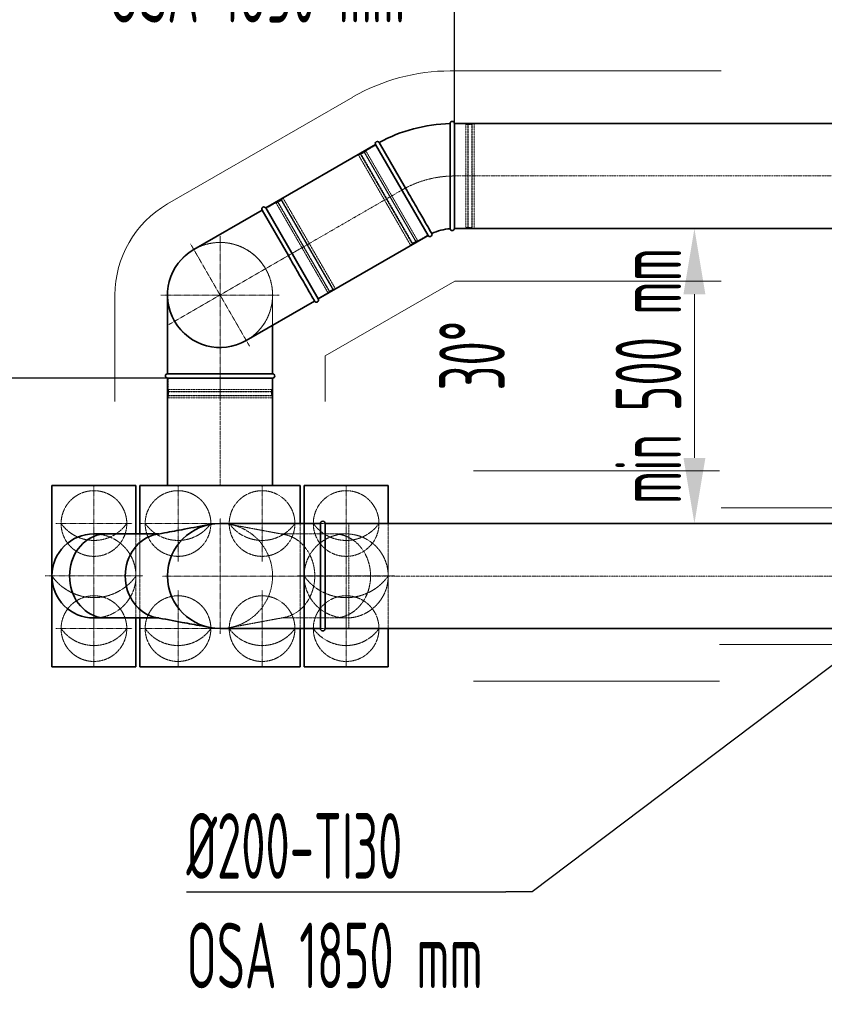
# Model space of a CAD drawing. Header units: millimetres. Extents: x 15940 to 92175, y -24684 to 227664.
# Tile 96 of 132: x 34542 to 36073, y 177596 to 179470. Entities that reach past the tile are written whole.
import ezdxf

# ---------------------------------------------------------------- set-up
doc = ezdxf.new("R2010")
doc.units = ezdxf.units.MM
doc.header["$LTSCALE"] = 0.05
for name, pattern in [('ACAD_ISO02W100', [15, 12, -3]), ('ACAD_ISO10W100', [18, 12, -3, 0, -3]), ('phl_thick', [0])]:
    doc.linetypes.add(name, pattern=pattern)
for name, color, linetype, lineweight in [('UT_KOTY - DIMENZE', 7, 'Continuous', 5), ('VZT_01 SUP (PŘÍVOD) - OBRYS', 5, 'Continuous', 35), ('VZT_02 SUP (PŘÍVOD) - OSA', 5, 'ACAD_ISO10W100', 5), ('VZT_04 SUP (PŘÍVOD) - SKRYTÉ', 5, 'ACAD_ISO02W100', 5), ('VZT_05 ETA (ODVOD) - OBRYS', 6, 'Continuous', 35), ('VZT_06 ETA (ODVOD) - OSA', 6, 'ACAD_ISO10W100', 5), ('VZT_08 ETA (ODVOD) - SKRYTÉ', 6, 'ACAD_ISO02W100', 5), ('VZT_0B ETA (ODVOD)', 6, 'Continuous', 35), ('VZT_60_KOTY - DIMENZE', 7, 'Continuous', 5), ('VZT_IZOLACE - TEPELNÁ', 6, 'IZOLACE TEPELNA', 5)]:
    doc.layers.add(name, color=color, linetype=linetype, lineweight=lineweight)
doc.layers.add('VZT_03 SUP (PŘÍVOD) - NETISK', color=8, linetype='ACAD_ISO02W100', lineweight=5, plot=False)
doc.layers.add('VZT_07 ETA (ODVOD) - NETISK', color=8, linetype='ACAD_ISO02W100', lineweight=5, plot=False)
doc.styles.add('EVORA_125', font='isocp.shx', dxfattribs={"width": 0.6, "height": 125})
doc.styles.add('ISOCP 2.5', font='isocp.shx', dxfattribs={"width": 0.6, "height": 2.5})
doc.styles.get("Standard").update_dxf_attribs({"font": 'arial.ttf'})
doc.linetypes.add('IZOLACE TEPELNA', pattern='A,12.7,-1.5,["T",Standard,S=2.54,R=0,X=0,Y=-1.27],-3', length=17.2)

msp = doc.modelspace()

# ---------------------------------------------------------------- linework, layer by layer
at = {"layer": 'UT_KOTY - DIMENZE'}
msp.add_line((35825.7, 178636.4), (35825.7, 178947.8), dxfattribs=at)
for points in [[(35804.9, 178947.8), (35846.6, 178947.8), (35825.7, 179072.8)], [(35804.9, 178636.4), (35846.6, 178636.4), (35825.7, 178511.4)]]:
    msp.add_solid(points, dxfattribs=at)
at = {"layer": 'VZT_01 SUP (PŘÍVOD) - OBRYS'}
for p, q in [((34762.9, 178583.9), (34602.9, 178583.9)), ((34602.9, 178583.9), (34602.9, 178238.9)), ((34762.9, 178491.6), (34762.9, 178583.9)), ((35082.9, 178511.4), (35082.9, 178583.9)), ((35082.9, 178583.9), (35242.9, 178583.9)), ((35242.9, 178583.9), (35242.9, 178511.4)), ((35082.9, 178311.4), (35082.9, 178511.4)), ((34762.9, 178238.9), (34762.9, 178331.6)), ((35082.9, 178238.9), (35082.9, 178311.4)), ((35242.9, 178311.4), (35242.9, 178238.9)), ((34602.9, 178238.9), (34762.9, 178238.9)), ((35242.9, 178238.9), (35082.9, 178238.9))]:
    msp.add_line(p, q, dxfattribs=at)
for points in [[(35113.9, 178511.4), (34922.9, 178511.4)], [(35113.9, 178311.4), (35113.9, 178511.4)], [(35122.9, 178311.4), (35122.9, 178511.4)], [(35122.9, 178511.4), (36181.4, 178511.4)], [(34806.4, 178491.6), (34682.9, 178491.6)], [(34806.4, 178331.6), (34682.9, 178331.6)], [(35113.9, 178311.4), (34922.9, 178311.4)], [(35122.9, 178311.4), (36181.4, 178311.4)]]:
    msp.add_lwpolyline(points, dxfattribs=at)
for centre, radius, start, end in [((34922.9, 178411.6), 100, 90, 270), ((34922.9, 178411.6), 100, 90, 270), ((35118.4, 178511.4), 4.5, 0, 180), ((34682.9, 178411.6), 80, 90, 270), ((35118.4, 178311.4), 4.5, 180, 0)]:
    msp.add_arc(centre, radius, start, end, dxfattribs=at)
for centre in [(34705.8, 178411.6), (34811.9, 178411.6)]:
    msp.add_ellipse(centre, major_axis=(0, 80), ratio=0.866025, start_param=0.159775, end_param=2.981818, dxfattribs=at)
for points, knots in [([(34800.9, 178490.5), (34802.3, 178490.8), (34803.7, 178491.1), (34809.2, 178492.1), (34813.3, 178492.9), (34829.8, 178495.9), (34842.2, 178498.2), (34871.3, 178503.7), (34887.9, 178506.8), (34904.6, 178509.9)], [0, 0, 0, 0, 10, 10, 40, 40, 130.000005, 130.000005, 250.589308, 250.589308, 250.589308, 250.589308]), ([(34904.6, 178313.3), (34903.2, 178313.5), (34901.8, 178313.8), (34896.3, 178314.8), (34892.2, 178315.6), (34875.6, 178318.7), (34863.2, 178321), (34834.1, 178326.4), (34817.5, 178329.5), (34800.9, 178332.6)], [0, 0, 0, 0, 10, 10, 40, 40, 130.000003, 130.000003, 250.589306, 250.589306, 250.589306, 250.589306])]:
    msp.add_open_spline(points, degree=3, knots=knots, dxfattribs=at)
at = {"layer": 'VZT_02 SUP (PŘÍVOD) - OSA', "ltscale": 0.3}
for p, q in [((34682.9, 178583.9), (34682.9, 178511.4)), ((35162.9, 178583.9), (35162.9, 178511.4)), ((34610.4, 178511.4), (34682.9, 178511.4)), ((34682.9, 178511.4), (34755.4, 178511.4)), ((34682.9, 178438.9), (34682.9, 178511.4)), ((35162.9, 178511.4), (35090.4, 178511.4)), ((35235.4, 178511.4), (35162.9, 178511.4)), ((35162.9, 178438.9), (35162.9, 178511.4)), ((34682.9, 178383.9), (34682.9, 178311.4)), ((35162.9, 178383.9), (35162.9, 178311.4)), ((34610.4, 178311.4), (34682.9, 178311.4)), ((34682.9, 178311.4), (34755.4, 178311.4)), ((34682.9, 178238.9), (34682.9, 178311.4)), ((35162.9, 178311.4), (35090.4, 178311.4)), ((35235.4, 178311.4), (35162.9, 178311.4)), ((35162.9, 178238.9), (35162.9, 178311.4))]:
    msp.add_line(p, q, dxfattribs=at)
for points in [[(34922.9, 178411.4), (34922.9, 178521.4)], [(34682.9, 178504.4), (34682.9, 178411.6)], [(35162.9, 178504.4), (35162.9, 178411.6)], [(34590.1, 178411.6), (34682.9, 178411.6)], [(34682.9, 178318.8), (34682.9, 178411.6)], [(34682.9, 178411.6), (34775.7, 178411.6)], [(34922.9, 178411.4), (34812.9, 178411.4)], [(35122.9, 178411.4), (34922.9, 178411.4)], [(34922.9, 178411.4), (34922.9, 178301.4)], [(35162.9, 178411.6), (35070.1, 178411.6)], [(35162.9, 178318.8), (35162.9, 178411.6)], [(35255.7, 178411.6), (35162.9, 178411.6)]]:
    msp.add_lwpolyline(points, dxfattribs=at)
at = {"layer": 'VZT_02 SUP (PŘÍVOD) - OSA', "ltscale": 5}
msp.add_lwpolyline([(36181.4, 178411.4), (35122.9, 178411.4)], dxfattribs=at)
at = {"layer": 'VZT_03 SUP (PŘÍVOD) - NETISK', "ltscale": 0.4}
msp.add_lwpolyline([(35122.9, 178311.4), (35167.9, 178311.4), (35167.9, 178511.4), (35122.9, 178511.4)], dxfattribs=at)
at = {"layer": 'VZT_04 SUP (PŘÍVOD) - SKRYTÉ'}
for p, q in [((35242.9, 178511.4), (35242.9, 178311.4)), ((34762.9, 178331.6), (34762.9, 178491.6))]:
    msp.add_line(p, q, dxfattribs=at)
for points in [[(35162.9, 178491.6), (35039.5, 178491.6)], [(35162.9, 178331.6), (35039.5, 178331.6)]]:
    msp.add_lwpolyline(points, dxfattribs=at)
for centre in [(34682.9, 178511.4), (35162.9, 178511.4), (34682.9, 178311.4), (35162.9, 178311.4)]:
    msp.add_circle(centre, 62.5, dxfattribs=at)
for centre, radius, start, end in [((34682.9, 178555.9), 76.7, 215.4307, 324.5693), ((35162.9, 178555.9), 76.7, 215.4307, 324.5693), ((34682.9, 178411.6), 80, 270, 90), ((35162.9, 178411.6), 80, 90, 270), ((35162.9, 178411.6), 80, 270, 90), ((34682.9, 178468.5), 98.2, 215.4307, 324.5693), ((35162.9, 178468.5), 98.2, 215.4307, 324.5693), ((34682.9, 178355.9), 76.7, 215.4307, 324.5693), ((35162.9, 178355.9), 76.7, 215.4307, 324.5693)]:
    msp.add_arc(centre, radius, start, end, dxfattribs=at)
at = {"layer": 'VZT_04 SUP (PŘÍVOD) - SKRYTÉ', "ltscale": 2}
msp.add_arc((34922.9, 178411.6), 100, 270, 90, dxfattribs=at)
at = {"layer": 'VZT_04 SUP (PŘÍVOD) - SKRYTÉ', "extrusion": (-4.89496e-17, -2.6306e-16, -1)}
for centre in [(35033.9, 178411.6), (35140.1, 178411.6)]:
    msp.add_ellipse(centre, major_axis=(0, 80), ratio=0.866025, start_param=0.159775, end_param=2.981818, dxfattribs=at)
at = {"layer": 'VZT_04 SUP (PŘÍVOD) - SKRYTÉ'}
for points, knots in [([(34941.3, 178509.9), (34942.7, 178509.6), (34944, 178509.4), (34949.6, 178508.3), (34953.7, 178507.5), (34970.3, 178504.5), (34982.7, 178502.1), (35011.7, 178496.7), (35028.4, 178493.6), (35045, 178490.5)], [0, 0, 0, 0, 10, 10, 40, 40, 130.000003, 130.000003, 250.589306, 250.589306, 250.589306, 250.589306]), ([(35045, 178332.6), (35043.6, 178332.3), (35042.2, 178332.1), (35036.7, 178331), (35032.6, 178330.3), (35016, 178327.2), (35003.6, 178324.9), (34974.6, 178319.5), (34957.9, 178316.4), (34941.3, 178313.3)], [0, 0, 0, 0, 10, 10, 40, 40, 130.000005, 130.000005, 250.589308, 250.589308, 250.589308, 250.589308])]:
    msp.add_open_spline(points, degree=3, knots=knots, dxfattribs=at)
at = {"layer": 'VZT_05 ETA (ODVOD) - OBRYS'}
for p, q in [((35360.8, 179172.7), (35360.8, 179272.8)), ((35368.8, 179072.8), (35368.8, 179272.8)), ((35218.8, 179232.6), (35318.8, 179059.4)), ((35275.8, 179149.9), (35225.8, 179236.6)), ((35052.9, 179021.2), (35002.8, 179107.9)), ((35109.8, 178938.7), (35009.8, 179111.9)), ((34822.9, 178788.3), (35022.9, 178788.3)), ((34922.9, 178796.3), (35022.9, 178796.3))]:
    msp.add_line(p, q, dxfattribs=at)
for points in [[(35368.8, 179272.8), (36343.2, 179272.8)], [(35009.8, 179111.9), (35218.8, 179232.6)], [(35002.8, 179107.9), (34872.9, 179032.9)], [(35368.8, 179072.8), (36343.2, 179072.8)], [(35109.8, 178938.7), (35318.8, 179059.4)], [(34822.9, 178796.3), (34822.9, 178946.3)], [(35102.9, 178934.7), (34972.9, 178859.7)], [(35022.9, 178796.3), (35022.9, 178888.5)], [(34822.9, 178788.3), (34822.9, 178583.9)], [(35022.9, 178788.3), (35022.9, 178583.9)]]:
    msp.add_lwpolyline(points, dxfattribs=at)
for centre, radius, start, end in [((35368.8, 178972.8), 300, 91.5281, 118.4719), ((35364.8, 179272.8), 4, 0, 180), ((35222.3, 179234.6), 4, 30, 210), ((35006.3, 179109.9), 4, 30.0003, 210.0003), ((35368.8, 178972.8), 100, 94.5812, 115.4188), ((35364.8, 179072.8), 4, 184.5812, 0), ((35322.3, 179061.4), 4, 210, 25.4188), ((34922.9, 178946.3), 100, 120.0003, 300.0003), ((35106.3, 178936.7), 4, 214.5815, 30.0003), ((34822.9, 178792.3), 4, 94.5819, 270.0007), ((35022.9, 178792.3), 4, 270.0007, 90.0007)]:
    msp.add_arc(centre, radius, start, end, dxfattribs=at)
for points, knots in [([(35360.8, 179072.4), (35360.8, 179072.4), (35360.8, 179074.7), (35360.8, 179083.6), (35360.8, 179090.6), (35360.8, 179108.4), (35360.8, 179119), (35360.8, 179142.8), (35360.8, 179155.6), (35360.8, 179170), (35360.8, 179171.3), (35360.8, 179172.7)], [315.294186, 315.294186, 315.294186, 315.294186, 351.735982, 351.735982, 390.710875, 390.710875, 429.832624, 429.832624, 468.991563, 468.991563, 473.053633, 473.053633, 473.053633, 473.053633]), ([(35275.8, 179149.9), (35282.1, 179139), (35288.4, 179128.1), (35300.3, 179107.5), (35305.8, 179097.9), (35315.3, 179081.6), (35319, 179075), (35324.3, 179065.9), (35325.7, 179063.4), (35325.9, 179063.1), (35325.9, 179063.1), (35325.9, 179063.1)], [157.533456, 157.533456, 157.533456, 157.533456, 195.393508, 195.393508, 234.551342, 234.551342, 273.721472, 273.721472, 312.806301, 312.806301, 315.294186, 315.294186, 315.294186, 315.294186]), ([(35103, 178934.4), (35103, 178934.4), (35101.9, 178936.3), (35097.4, 178944.1), (35094, 178950.1), (35085.1, 178965.5), (35079.7, 178974.7), (35067.8, 178995.3), (35061.4, 179006.4), (35054.2, 179018.9), (35053.6, 179020), (35052.9, 179021.2)], [315.294186, 315.294186, 315.294186, 315.294186, 351.735982, 351.735982, 390.710875, 390.710875, 429.832624, 429.832624, 468.991563, 468.991563, 473.053633, 473.053633, 473.053633, 473.053633]), ([(34822.6, 178796.3), (34822.6, 178796.3), (34824.8, 178796.3), (34833.8, 178796.3), (34840.7, 178796.3), (34858.5, 178796.3), (34869.2, 178796.3), (34892.9, 178796.3), (34905.8, 178796.3), (34920.2, 178796.3), (34921.5, 178796.3), (34922.9, 178796.3)], [315.294186, 315.294186, 315.294186, 315.294186, 351.735982, 351.735982, 390.710875, 390.710875, 429.832624, 429.832624, 468.991563, 468.991563, 473.053633, 473.053633, 473.053633, 473.053633])]:
    msp.add_open_spline(points, degree=3, knots=knots, dxfattribs=at)
at = {"layer": 'VZT_06 ETA (ODVOD) - OSA', "ltscale": 0.3}
for p, q in [((34842.9, 178583.9), (34842.9, 178511.4)), ((35002.9, 178583.9), (35002.9, 178511.4)), ((34770.4, 178511.4), (34842.9, 178511.4)), ((34842.9, 178511.4), (34915.4, 178511.4)), ((34842.9, 178438.9), (34842.9, 178511.4)), ((34930.4, 178511.4), (35002.9, 178511.4)), ((35002.9, 178511.4), (35075.4, 178511.4)), ((35002.9, 178438.9), (35002.9, 178511.4)), ((34842.9, 178383.9), (34842.9, 178311.4)), ((35002.9, 178383.9), (35002.9, 178311.4)), ((34770.4, 178311.4), (34842.9, 178311.4)), ((34842.9, 178311.4), (34915.4, 178311.4)), ((34842.9, 178238.9), (34842.9, 178311.4)), ((34930.4, 178311.4), (35002.9, 178311.4)), ((35002.9, 178311.4), (35075.4, 178311.4)), ((35002.9, 178238.9), (35002.9, 178311.4))]:
    msp.add_line(p, q, dxfattribs=at)
msp.add_lwpolyline([(35368.8, 179172.8), (35368.8, 179172.8, 0.131652), (35268.8, 179146, 0.131652)], format="xyb", dxfattribs=at)
at = {"layer": 'VZT_06 ETA (ODVOD) - OSA', "ltscale": 5}
for points in [[(36343.2, 179172.8), (35368.8, 179172.8)], [(35268.8, 179146), (35059.8, 179025.3)], [(34922.9, 178583.9), (34922.9, 178788.3)]]:
    msp.add_lwpolyline(points, dxfattribs=at)
at = {"layer": 'VZT_06 ETA (ODVOD) - OSA', "ltscale": 0.3}
for points in [[(34922.9, 179058.8), (34922.9, 178946.3)], [(34922.9, 178946.3), (35096.1, 179046.3)], [(34922.9, 178946.3), (34866.7, 179043.7)], [(34810.4, 178946.3), (34922.9, 178946.3)], [(34825.5, 178890), (34922.9, 178946.3)], [(34922.9, 178946.3), (34922.9, 178746.3)], [(34922.9, 178946.3), (35035.4, 178946.3)], [(34979.2, 178848.8), (34922.9, 178946.3)]]:
    msp.add_lwpolyline(points, dxfattribs=at)
at = {"layer": 'VZT_07 ETA (ODVOD) - NETISK', "ltscale": 0.4}
for p, q in [((35368.8, 179271.8), (35390.8, 179271.8)), ((35390.8, 179073.8), (35390.8, 179271.8)), ((35390.8, 179270.8), (35394.3, 179270.8)), ((35394.3, 179072.8), (35394.3, 179272.8)), ((35394.3, 179272.8), (35394.8, 179272.8)), ((35394.8, 179072.8), (35394.8, 179272.8)), ((35394.8, 179270.8), (35401.8, 179270.8)), ((35401.8, 179072.8), (35401.8, 179272.8)), ((35401.8, 179272.8), (35402.3, 179272.8)), ((35402.3, 179072.8), (35402.3, 179272.8)), ((35402.3, 179270.8), (35402.8, 179270.8)), ((35402.8, 179073.8), (35402.8, 179271.8)), ((35402.8, 179271.8), (35406.8, 179271.8)), ((35406.8, 179073.8), (35406.8, 179271.8)), ((35186.4, 179212.7), (35189.9, 179214.7)), ((35189.8, 179215.8), (35190.3, 179216.1)), ((35289.8, 179042.6), (35189.8, 179215.8)), ((35288.9, 179043.2), (35189.9, 179214.7)), ((35290.3, 179042.9), (35190.3, 179216.1)), ((35190.4, 179213.8), (35190.8, 179214.1)), ((35191.3, 179214.3), (35197.3, 179217.8)), ((35196.3, 179219.6), (35196.8, 179219.8)), ((35296.3, 179046.4), (35196.3, 179219.6)), ((35296.8, 179046.6), (35196.8, 179219.8)), ((35197.8, 179218.1), (35200.8, 179219.8)), ((35200.3, 179220.7), (35219.3, 179231.7)), ((35299.3, 179049.2), (35200.3, 179220.7)), ((35285.4, 179041.2), (35186.4, 179212.7)), ((35010.3, 179111), (35029.3, 179122)), ((35128.3, 178950.5), (35029.3, 179122)), ((35029.8, 179121.1), (35032.9, 179122.9)), ((35031.9, 179124.6), (35032.3, 179124.9)), ((35131.9, 178951.4), (35031.9, 179124.6)), ((35132.3, 178951.7), (35032.3, 179124.9)), ((35033.3, 179123.1), (35039.4, 179126.6)), ((35038.4, 179128.4), (35038.8, 179128.6)), ((35138.4, 178955.2), (35038.4, 179128.4)), ((35138.8, 178955.4), (35038.8, 179128.6)), ((35039.7, 179128), (35043.2, 179130)), ((35138.7, 178956.5), (35039.7, 179128)), ((35039.8, 179126.9), (35040.2, 179127.1)), ((35142.2, 178958.5), (35043.2, 179130)), ((35368.8, 179073.8), (35390.8, 179073.8)), ((35390.8, 179074.8), (35394.3, 179074.8)), ((35394.3, 179072.8), (35394.8, 179072.8)), ((35394.8, 179074.8), (35401.8, 179074.8)), ((35401.8, 179072.8), (35402.3, 179072.8)), ((35402.3, 179074.8), (35402.8, 179074.8)), ((35402.8, 179073.8), (35406.8, 179073.8)), ((35289.3, 179044.6), (35295.3, 179048.1)), ((35295.8, 179048.4), (35298.8, 179050.1)), ((35296.3, 179046.4), (35296.8, 179046.6)), ((35299.3, 179049.2), (35318.3, 179060.2)), ((35285.4, 179041.2), (35288.9, 179043.2)), ((35288.4, 179044.1), (35288.8, 179044.4)), ((35289.8, 179042.6), (35290.3, 179042.9)), ((35127.8, 178951.4), (35130.9, 178953.1)), ((35131.3, 178953.4), (35137.4, 178956.9)), ((35131.9, 178951.4), (35132.3, 178951.7)), ((35137.8, 178957.1), (35138.2, 178957.4)), ((35138.4, 178955.2), (35138.8, 178955.4)), ((35138.7, 178956.5), (35142.2, 178958.5)), ((35109.3, 178939.5), (35128.3, 178950.5)), ((34823.9, 178788.3), (34823.9, 178766.3)), ((35021.9, 178788.3), (35021.9, 178766.3)), ((34823.9, 178766.3), (35021.9, 178766.3)), ((34824.9, 178766.3), (34824.9, 178762.8)), ((35020.9, 178766.3), (35020.9, 178762.8)), ((34822.9, 178762.8), (35022.9, 178762.8)), ((34822.9, 178762.8), (34822.9, 178762.3)), ((34822.9, 178762.3), (35022.9, 178762.3)), ((34822.9, 178755.3), (35022.9, 178755.3)), ((34822.9, 178755.3), (34822.9, 178754.8)), ((34822.9, 178754.8), (35022.9, 178754.8)), ((34823.9, 178754.3), (35021.9, 178754.3)), ((34823.9, 178754.3), (34823.9, 178750.3)), ((34823.9, 178750.3), (35021.9, 178750.3)), ((34824.9, 178762.3), (34824.9, 178755.3)), ((34824.9, 178754.8), (34824.9, 178754.3)), ((35020.9, 178762.3), (35020.9, 178755.3)), ((35020.9, 178754.8), (35020.9, 178754.3)), ((35021.9, 178754.3), (35021.9, 178750.3)), ((35022.9, 178762.8), (35022.9, 178762.3)), ((35022.9, 178755.3), (35022.9, 178754.8))]:
    msp.add_line(p, q, dxfattribs=at)
at = {"layer": 'VZT_08 ETA (ODVOD) - SKRYTÉ'}
for p, q in [((35075.4, 178511.4), (35075.4, 178311.4)), ((34770.4, 178331.6), (34770.4, 178491.6))]:
    msp.add_line(p, q, dxfattribs=at)
at = {"layer": 'VZT_08 ETA (ODVOD) - SKRYTÉ', "ltscale": 2}
msp.add_lwpolyline([(35022.9, 178888.5), (35022.9, 178946.3)], dxfattribs=at)
at = {"layer": 'VZT_08 ETA (ODVOD) - SKRYTÉ'}
for centre in [(34842.9, 178511.4), (34842.9, 178511.4), (35002.9, 178511.4), (35002.9, 178511.4), (34842.9, 178311.4), (34842.9, 178311.4), (35002.9, 178311.4), (35002.9, 178311.4)]:
    msp.add_circle(centre, 62.5, dxfattribs=at)
at = {"layer": 'VZT_08 ETA (ODVOD) - SKRYTÉ', "ltscale": 2}
for start, end in [(0.0007, 180.0007), (300.0003, 120.0003), (180.0007, 0.0007)]:
    msp.add_arc((34922.9, 178946.3), 100, start, end, dxfattribs=at)
at = {"layer": 'VZT_08 ETA (ODVOD) - SKRYTÉ'}
for centre in [(34842.9, 178555.9), (35002.9, 178555.9), (34842.9, 178355.9), (35002.9, 178355.9)]:
    msp.add_arc(centre, 76.7, 215.4307, 324.5693, dxfattribs=at)
at = {"layer": 'VZT_0B ETA (ODVOD)'}
for p, q in [((34770.4, 178491.6), (34770.4, 178583.9)), ((34770.4, 178583.9), (35075.4, 178583.9)), ((35075.4, 178583.9), (35075.4, 178511.4)), ((34770.4, 178238.9), (34770.4, 178331.6)), ((35075.4, 178311.4), (35075.4, 178238.9)), ((35075.4, 178238.9), (34770.4, 178238.9))]:
    msp.add_line(p, q, dxfattribs=at)
at = {"layer": 'VZT_60_KOTY - DIMENZE', "linetype": 'ByBlock', "lineweight": -2}
msp.add_line((35516.6, 177810.3), (35466.6, 177810.3), dxfattribs=at)
for points in [[(35368.8, 179272.8), (35368.8, 179648.2)], [(34822.9, 178788.3), (34493, 178788.3)], [(36181.4, 178311.4), (35516.6, 177810.3)], [(34858.9, 177810.3), (35466.6, 177810.3)]]:
    msp.add_lwpolyline(points, dxfattribs=at)
at = {"layer": 'VZT_IZOLACE - TEPELNÁ', "ltscale": 10}
for p, q in [((35360.8, 179372.8), (35876.4, 179372.8)), ((34822.9, 179119.5), (35175.8, 179323.1)), ((35369.5, 178972.8), (35122.9, 178830.7)), ((35876.4, 178972.8), (35369.5, 178972.8)), ((34722.9, 178743.9), (34722.9, 178946.3)), ((35122.9, 178830.7), (35122.9, 178743.9)), ((35405.4, 178611.4), (35873.4, 178611.4)), ((35876.4, 178541.4), (36181.4, 178541.4)), ((36181.4, 178281.4), (35873.5, 178281.4)), ((35405.4, 178211.4), (35873.5, 178211.4))]:
    msp.add_line(p, q, dxfattribs=at)
for centre, radius, start, end in [((35361.3, 179001.7), 371.1, 90.0849, 119.9852), ((34922.9, 178946.3), 200, 120.0004, 180.0002)]:
    msp.add_arc(centre, radius, start, end, dxfattribs=at)

# ---------------------------------------------------------------- texts
at = {"layer": 'UT_KOTY - DIMENZE', "insert": (35738.2, 178792.1), "char_height": 125, "attachment_point": 5, "rotation": 90, "style": 'ISOCP 2.5'}
msp.add_mtext('min 500 mm', dxfattribs=at)
at = {"layer": 'VZT_60_KOTY - DIMENZE', "linetype": 'phl_thick', "style": 'EVORA_125', "width": 0.6}
msp.add_text('30°', height=125, rotation=90, dxfattribs=at).set_placement((35464.9, 178764.7))
at = {"layer": 'VZT_60_KOTY - DIMENZE', "linetype": 'phl_thick', "char_height": 125, "attachment_point": 1, "style": 'EVORA_125'}
for s, insert in [('%%C200 - TI100\\POSA 1850\\~mm', (34711.1, 179798.2)), ('%%C200-TI100\\POSA 350\\~mm', (33872.8, 178938.3)), ('%%C200-TI30\\POSA 1850\\~mm', (34858.9, 177960.3))]:
    msp.add_mtext(s, dxfattribs=dict(at, insert=insert))

doc.saveas('drawing.dxf')
